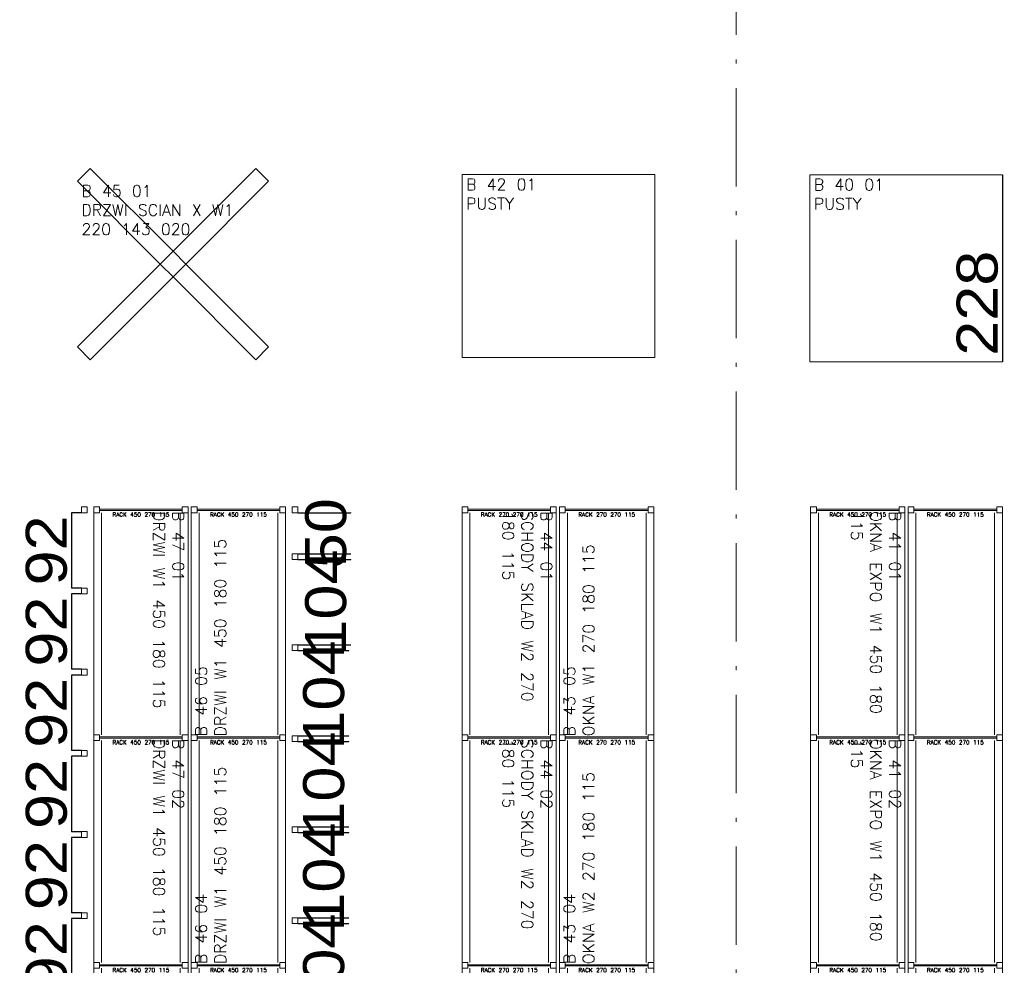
# Model space of a CAD drawing. Extents: x 153948 to 285449, y -89387 to -60195.
# Tile 40 of 108: x 255086 to 256287, y -79859 to -78706. Entities that reach past the tile are written whole.
import ezdxf

# ---------------------------------------------------------------- set-up
doc = ezdxf.new("R2010")
doc.units = 0
doc.header["$LTSCALE"] = 100
doc.header["$MEASUREMENT"] = 0
doc.header["$PDMODE"] = 1
doc.linetypes.add('ACAD_ISO10W100', pattern=[18.5, 12, -3, 0.5, -3])
doc.layers.get('0').update_dxf_attribs({"linetype": 'CONTINUOUS'})
doc.layers.get('DEFPOINTS').update_dxf_attribs({"linetype": 'CONTINUOUS'})
doc.layers.add('G DRZWI 220', color=5, linetype='CONTINUOUS')
doc.layers.add('RS Minimasa VBA', color=7, linetype='CONTINUOUS')
for name, color, linetype, lineweight in [('OSIE', 8, 'ACAD_ISO10W100', 15), ('R450', 1, 'CONTINUOUS', 13), ('RAK 140', 7, 'CONTINUOUS', 13), ('RS REGAŁY', 7, 'CONTINUOUS', 13)]:
    doc.layers.add(name, color=color, linetype=linetype, lineweight=lineweight)
doc.styles.add('arial', font='arial.ttf', dxfattribs={"width": 1.1})
doc.styles.get("Standard").update_dxf_attribs({"font": 'txt.shx'})
doc.dimstyles.new('srodek', dxfattribs={"dimscale": 100, "dimtxt": 0.5, "dimasz": 0.002, "dimexe": 0, "dimexo": 0, "dimgap": 0.05, "dimtad": 1, "dimjust": 2, "dimrnd": 0.5, "dimzin": 12, "dimtxsty": 'arial', "dimblk": 'ARCHTICK', "dimcen": 0.002, "dimclrt": 7, "dimazin": 0, "dimtfac": 1, "dimtix": 1, "dimtofl": 0, "dimtmove": 2, "dimatfit": 3, "dimldrblk": 'DOT', "dimfxl": 1, "dimtolj": 1, "dimtzin": 0, "dimarcsym": 0})

# ---------------------------------------------------------------- blocks, each defined once
blk = doc.blocks.new('_ARCHTICK')
at = {"color": 0, "linetype": 'ByBlock', "const_width": 0.15}
blk.add_lwpolyline([(-0.5, -0.5), (0.5, 0.5)], dxfattribs=at)
blk = doc.blocks.new('*D765')
at = {"layer": 'DEFPOINTS', "color": 0, "transparency": 16777216}
for p in [(256285.1, -78895.4), (256285.1, -79123.4), (256285.1, -79123.4)]:
    blk.add_point(p, dxfattribs=at)
at = {"layer": 'RAK 140', "color": 0, "lineweight": -2, "transparency": 16777216}
blk.add_line((256285.1, -78895.4), (256285.1, -79123.4), dxfattribs=at)
at = {"layer": 'RAK 140', "color": 0, "lineweight": -2, "transparency": 16777216, "xscale": 0.2, "yscale": 0.2, "zscale": 0.2}
for p, rotation in [((256285.1, -78895.4), 90), ((256285.1, -79123.4), 270)]:
    blk.add_blockref('_ARCHTICK', p, dxfattribs=dict(at, rotation=rotation))
at = {"layer": 'RAK 140', "color": 7, "transparency": 16777216, "insert": (256254.6, -79051.9), "char_height": 50, "attachment_point": 5, "rotation": 90, "style": 'arial'}
blk.add_mtext('\\A1;228', dxfattribs=at)
blk = doc.blocks.new('_Dot')
at = {"color": 0, "linetype": 'ByBlock', "lineweight": -2}
blk.add_line((-0.5, 0), (-1, 0), dxfattribs=at)
at = {"color": 0, "linetype": 'ByBlock', "const_width": 0.5}
blk.add_lwpolyline([(-0.25, 0, 1), (0.25, 0, 1)], format="xyb", close=True, dxfattribs=at)
blk = doc.blocks.new('*D727')
at = {"layer": 'DEFPOINTS', "color": 0, "transparency": 16777216}
for p in [(255161.7, -79802.4), (255149.7, -79894.4), (255161.7, -79894.4)]:
    blk.add_point(p, dxfattribs=at)
at = {"layer": 'R450', "color": 0, "lineweight": -2, "transparency": 16777216}
for p, q in [((255161.7, -79802.4), (255149.7, -79802.4)), ((255149.7, -79802.4), (255149.7, -79894.4)), ((255161.7, -79894.4), (255149.7, -79894.4))]:
    blk.add_line(p, q, dxfattribs=at)
at = {"layer": 'R450', "color": 0, "lineweight": -2, "transparency": 16777216, "xscale": 0.2, "yscale": 0.2, "zscale": 0.2}
for p, rotation in [((255149.7, -79802.4), 90), ((255149.7, -79894.4), 270)]:
    blk.add_blockref('_ARCHTICK', p, dxfattribs=dict(at, rotation=rotation))
at = {"layer": 'R450', "color": 7, "transparency": 16777216, "insert": (255119.1, -79848.4), "char_height": 50, "attachment_point": 5, "rotation": 90, "style": 'arial'}
blk.add_mtext('\\A1;92', dxfattribs=at)
blk = doc.blocks.new('*D728')
at = {"layer": 'DEFPOINTS', "color": 0, "transparency": 16777216}
for p in [(255161.7, -79703.4), (255149.7, -79795.4), (255161.7, -79795.4)]:
    blk.add_point(p, dxfattribs=at)
at = {"layer": 'R450', "color": 0, "lineweight": -2, "transparency": 16777216}
for p, q in [((255161.7, -79703.4), (255149.7, -79703.4)), ((255149.7, -79703.4), (255149.7, -79795.4)), ((255161.7, -79795.4), (255149.7, -79795.4))]:
    blk.add_line(p, q, dxfattribs=at)
at = {"layer": 'R450', "color": 0, "lineweight": -2, "transparency": 16777216, "xscale": 0.2, "yscale": 0.2, "zscale": 0.2}
for p, rotation in [((255149.7, -79703.4), 90), ((255149.7, -79795.4), 270)]:
    blk.add_blockref('_ARCHTICK', p, dxfattribs=dict(at, rotation=rotation))
at = {"layer": 'R450', "color": 7, "transparency": 16777216, "insert": (255119.1, -79749.4), "char_height": 50, "attachment_point": 5, "rotation": 90, "style": 'arial'}
blk.add_mtext('\\A1;92', dxfattribs=at)
blk = doc.blocks.new('*D729')
at = {"layer": 'DEFPOINTS', "color": 0, "transparency": 16777216}
for p in [(255161.7, -79604.4), (255149.7, -79696.4), (255161.7, -79696.4)]:
    blk.add_point(p, dxfattribs=at)
at = {"layer": 'R450', "color": 0, "lineweight": -2, "transparency": 16777216}
for p, q in [((255161.7, -79604.4), (255149.7, -79604.4)), ((255149.7, -79604.4), (255149.7, -79696.4)), ((255161.7, -79696.4), (255149.7, -79696.4))]:
    blk.add_line(p, q, dxfattribs=at)
at = {"layer": 'R450', "color": 0, "lineweight": -2, "transparency": 16777216, "xscale": 0.2, "yscale": 0.2, "zscale": 0.2}
for p, rotation in [((255149.7, -79604.4), 90), ((255149.7, -79696.4), 270)]:
    blk.add_blockref('_ARCHTICK', p, dxfattribs=dict(at, rotation=rotation))
at = {"layer": 'R450', "color": 7, "transparency": 16777216, "insert": (255119.1, -79650.4), "char_height": 50, "attachment_point": 5, "rotation": 90, "style": 'arial'}
blk.add_mtext('\\A1;92', dxfattribs=at)
blk = doc.blocks.new('*D730')
at = {"layer": 'DEFPOINTS', "color": 0, "transparency": 16777216}
for p in [(255161.7, -79505.4), (255149.7, -79597.4), (255161.7, -79597.4)]:
    blk.add_point(p, dxfattribs=at)
at = {"layer": 'R450', "color": 0, "lineweight": -2, "transparency": 16777216}
for p, q in [((255161.7, -79505.4), (255149.7, -79505.4)), ((255149.7, -79505.4), (255149.7, -79597.4)), ((255161.7, -79597.4), (255149.7, -79597.4))]:
    blk.add_line(p, q, dxfattribs=at)
at = {"layer": 'R450', "color": 0, "lineweight": -2, "transparency": 16777216, "xscale": 0.2, "yscale": 0.2, "zscale": 0.2}
for p, rotation in [((255149.7, -79505.4), 90), ((255149.7, -79597.4), 270)]:
    blk.add_blockref('_ARCHTICK', p, dxfattribs=dict(at, rotation=rotation))
at = {"layer": 'R450', "color": 7, "transparency": 16777216, "insert": (255119.1, -79551.4), "char_height": 50, "attachment_point": 5, "rotation": 90, "style": 'arial'}
blk.add_mtext('\\A1;92', dxfattribs=at)
blk = doc.blocks.new('*D731')
at = {"layer": 'DEFPOINTS', "color": 0, "transparency": 16777216}
for p in [(255161.7, -79406.4), (255149.7, -79498.4), (255161.7, -79498.4)]:
    blk.add_point(p, dxfattribs=at)
at = {"layer": 'R450', "color": 0, "lineweight": -2, "transparency": 16777216}
for p, q in [((255161.7, -79406.4), (255149.7, -79406.4)), ((255149.7, -79406.4), (255149.7, -79498.4)), ((255161.7, -79498.4), (255149.7, -79498.4))]:
    blk.add_line(p, q, dxfattribs=at)
at = {"layer": 'R450', "color": 0, "lineweight": -2, "transparency": 16777216, "xscale": 0.2, "yscale": 0.2, "zscale": 0.2}
for p, rotation in [((255149.7, -79406.4), 90), ((255149.7, -79498.4), 270)]:
    blk.add_blockref('_ARCHTICK', p, dxfattribs=dict(at, rotation=rotation))
at = {"layer": 'R450', "color": 7, "transparency": 16777216, "insert": (255119.1, -79452.4), "char_height": 50, "attachment_point": 5, "rotation": 90, "style": 'arial'}
blk.add_mtext('\\A1;92', dxfattribs=at)
blk = doc.blocks.new('*D732')
at = {"layer": 'DEFPOINTS', "color": 0, "transparency": 16777216}
for p in [(255161.7, -79307.4), (255149.7, -79399.4), (255161.7, -79399.4)]:
    blk.add_point(p, dxfattribs=at)
at = {"layer": 'R450', "color": 0, "lineweight": -2, "transparency": 16777216}
for p, q in [((255161.7, -79307.4), (255149.7, -79307.4)), ((255149.7, -79307.4), (255149.7, -79399.4)), ((255161.7, -79399.4), (255149.7, -79399.4))]:
    blk.add_line(p, q, dxfattribs=at)
at = {"layer": 'R450', "color": 0, "lineweight": -2, "transparency": 16777216, "xscale": 0.2, "yscale": 0.2, "zscale": 0.2}
for p, rotation in [((255149.7, -79307.4), 90), ((255149.7, -79399.4), 270)]:
    blk.add_blockref('_ARCHTICK', p, dxfattribs=dict(at, rotation=rotation))
at = {"layer": 'R450', "color": 7, "transparency": 16777216, "insert": (255119.1, -79353.4), "char_height": 50, "attachment_point": 5, "rotation": 90, "style": 'arial'}
blk.add_mtext('\\A1;92', dxfattribs=at)
blk = doc.blocks.new('*D797')
at = {"layer": 'DEFPOINTS', "color": 0, "transparency": 16777216}
for p in [(255425.7, -79364.4), (255425.7, -79468.4), (255490.4, -79468.4)]:
    blk.add_point(p, dxfattribs=at)
at = {"layer": 'R450', "color": 0, "lineweight": -2, "transparency": 16777216}
for p, q in [((255425.7, -79364.4), (255490.4, -79364.4)), ((255490.4, -79364.4), (255490.4, -79364.2)), ((255425.7, -79468.4), (255490.4, -79468.4)), ((255490.4, -79468.4), (255490.4, -79468.6))]:
    blk.add_line(p, q, dxfattribs=at)
at = {"layer": 'R450', "color": 0, "lineweight": -2, "transparency": 16777216, "xscale": 0.2, "yscale": 0.2, "zscale": 0.2}
for p, rotation in [((255490.4, -79364.4), 270), ((255490.4, -79468.4), 90)]:
    blk.add_blockref('_ARCHTICK', p, dxfattribs=dict(at, rotation=rotation))
at = {"layer": 'R450', "color": 7, "transparency": 16777216, "insert": (255459.9, -79416.4), "char_height": 50, "attachment_point": 5, "rotation": 90, "style": 'arial'}
blk.add_mtext('\\A1;104', dxfattribs=at)
blk = doc.blocks.new('*D798')
at = {"layer": 'DEFPOINTS', "color": 0, "transparency": 16777216}
for p in [(255425.7, -79475.4), (255425.7, -79579.4), (255487.9, -79579.4)]:
    blk.add_point(p, dxfattribs=at)
at = {"layer": 'R450', "color": 0, "lineweight": -2, "transparency": 16777216}
for p, q in [((255425.7, -79475.4), (255487.9, -79475.4)), ((255487.9, -79475.4), (255487.9, -79475.2)), ((255425.7, -79579.4), (255487.9, -79579.4)), ((255487.9, -79579.4), (255487.9, -79579.6))]:
    blk.add_line(p, q, dxfattribs=at)
at = {"layer": 'R450', "color": 0, "lineweight": -2, "transparency": 16777216, "xscale": 0.2, "yscale": 0.2, "zscale": 0.2}
for p, rotation in [((255487.9, -79475.4), 270), ((255487.9, -79579.4), 90)]:
    blk.add_blockref('_ARCHTICK', p, dxfattribs=dict(at, rotation=rotation))
at = {"layer": 'R450', "color": 7, "transparency": 16777216, "insert": (255457.4, -79527.4), "char_height": 50, "attachment_point": 5, "rotation": 90, "style": 'arial'}
blk.add_mtext('\\A1;104', dxfattribs=at)
blk = doc.blocks.new('*D733')
at = {"layer": 'DEFPOINTS', "color": 0, "transparency": 16777216}
for p in [(255425.7, -79586.4), (255425.7, -79690.4), (255487.9, -79690.4)]:
    blk.add_point(p, dxfattribs=at)
at = {"layer": 'R450', "color": 0, "lineweight": -2, "transparency": 16777216}
for p, q in [((255425.7, -79586.4), (255487.9, -79586.4)), ((255487.9, -79586.4), (255487.9, -79586.2)), ((255425.7, -79690.4), (255487.9, -79690.4)), ((255487.9, -79690.4), (255487.9, -79690.6))]:
    blk.add_line(p, q, dxfattribs=at)
at = {"layer": 'R450', "color": 0, "lineweight": -2, "transparency": 16777216, "xscale": 0.2, "yscale": 0.2, "zscale": 0.2}
for p, rotation in [((255487.9, -79586.4), 270), ((255487.9, -79690.4), 90)]:
    blk.add_blockref('_ARCHTICK', p, dxfattribs=dict(at, rotation=rotation))
at = {"layer": 'R450', "color": 7, "transparency": 16777216, "insert": (255457.4, -79638.4), "char_height": 50, "attachment_point": 5, "rotation": 90, "style": 'arial'}
blk.add_mtext('\\A1;104', dxfattribs=at)
blk = doc.blocks.new('*D734')
at = {"layer": 'DEFPOINTS', "color": 0, "transparency": 16777216}
for p in [(255425.7, -79697.4), (255425.7, -79801.4), (255487.9, -79801.4)]:
    blk.add_point(p, dxfattribs=at)
at = {"layer": 'R450', "color": 0, "lineweight": -2, "transparency": 16777216}
for p, q in [((255425.7, -79697.4), (255487.9, -79697.4)), ((255487.9, -79697.4), (255487.9, -79697.2)), ((255425.7, -79801.4), (255487.9, -79801.4)), ((255487.9, -79801.4), (255487.9, -79801.6))]:
    blk.add_line(p, q, dxfattribs=at)
at = {"layer": 'R450', "color": 0, "lineweight": -2, "transparency": 16777216, "xscale": 0.2, "yscale": 0.2, "zscale": 0.2}
for p, rotation in [((255487.9, -79697.4), 270), ((255487.9, -79801.4), 90)]:
    blk.add_blockref('_ARCHTICK', p, dxfattribs=dict(at, rotation=rotation))
at = {"layer": 'R450', "color": 7, "transparency": 16777216, "insert": (255457.4, -79749.4), "char_height": 50, "attachment_point": 5, "rotation": 90, "style": 'arial'}
blk.add_mtext('\\A1;104', dxfattribs=at)
blk = doc.blocks.new('*D735')
at = {"layer": 'DEFPOINTS', "color": 0, "transparency": 16777216}
for p in [(255425.7, -79808.4), (255425.7, -79912.4), (255487.9, -79912.4)]:
    blk.add_point(p, dxfattribs=at)
at = {"layer": 'R450', "color": 0, "lineweight": -2, "transparency": 16777216}
for p, q in [((255425.7, -79808.4), (255487.9, -79808.4)), ((255487.9, -79808.4), (255487.9, -79808.2)), ((255425.7, -79912.4), (255487.9, -79912.4)), ((255487.9, -79912.4), (255487.9, -79912.6))]:
    blk.add_line(p, q, dxfattribs=at)
at = {"layer": 'R450', "color": 0, "lineweight": -2, "transparency": 16777216, "xscale": 0.2, "yscale": 0.2, "zscale": 0.2}
for p, rotation in [((255487.9, -79808.4), 270), ((255487.9, -79912.4), 90)]:
    blk.add_blockref('_ARCHTICK', p, dxfattribs=dict(at, rotation=rotation))
at = {"layer": 'R450', "color": 7, "transparency": 16777216, "insert": (255457.4, -79860.4), "char_height": 50, "attachment_point": 5, "rotation": 90, "style": 'arial'}
blk.add_mtext('\\A1;104', dxfattribs=at)
blk = doc.blocks.new('*D743')
at = {"layer": 'DEFPOINTS', "color": 0, "transparency": 16777216}
for p in [(255425.7, -79307.4), (255425.7, -79357.4), (255490.4, -79357.4)]:
    blk.add_point(p, dxfattribs=at)
at = {"layer": 'R450', "color": 0, "lineweight": -2, "transparency": 16777216}
for p, q in [((255425.7, -79307.4), (255490.4, -79307.4)), ((255490.4, -79307.4), (255490.4, -79307.2)), ((255425.7, -79357.4), (255490.4, -79357.4)), ((255490.4, -79357.4), (255490.4, -79357.6))]:
    blk.add_line(p, q, dxfattribs=at)
at = {"layer": 'R450', "color": 0, "lineweight": -2, "transparency": 16777216, "xscale": 0.2, "yscale": 0.2, "zscale": 0.2}
for p, rotation in [((255490.4, -79307.4), 270), ((255490.4, -79357.4), 90)]:
    blk.add_blockref('_ARCHTICK', p, dxfattribs=dict(at, rotation=rotation))
at = {"layer": 'R450', "color": 7, "transparency": 16777216, "insert": (255459.9, -79332.4), "char_height": 50, "attachment_point": 5, "rotation": 90, "style": 'arial'}
blk.add_mtext('\\A1;50', dxfattribs=at)
blk = doc.blocks.new('RACK 450 270 115')
at = {"color": 1}
for p, q in [((7, 115), (277.8, 115)), ((2.75, 108), (2.75, 7)), ((4.25, 108), (4.25, 7)), ((7, 105.5), (277.8, 105.5)), ((7, 9.5), (277.8, 9.5)), ((7, 0), (277.8, 0))]:
    blk.add_line(p, q, dxfattribs=at)
for points in [[(0, 108), (7, 108), (7, 115), (0, 115)], [(0, 0), (7, 0), (7, 7), (0, 7)]]:
    blk.add_lwpolyline(points, close=True, dxfattribs=at)
at = {"color": 1, "insert": (9.25, 57.5), "char_height": 5, "width": 101, "attachment_point": 5, "rotation": 90}
blk.add_mtext('RACK 450 270 115', dxfattribs=at)
blk = doc.blocks.new('RACK 270 270 115')
at = {"color": 5}
for p, q in [((7, 115), (277.8, 115)), ((2.75, 108), (2.75, 7)), ((4.25, 108), (4.25, 7)), ((7, 105.5), (277.8, 105.5)), ((7, 9.5), (277.8, 9.5)), ((7, 0), (277.8, 0))]:
    blk.add_line(p, q, dxfattribs=at)
for points in [[(0, 108), (7, 108), (7, 115), (0, 115)], [(0, 0), (7, 0), (7, 7), (0, 7)]]:
    blk.add_lwpolyline(points, close=True, dxfattribs=at)
at = {"color": 5, "insert": (9.25, 57.5), "char_height": 5, "width": 101, "attachment_point": 5, "rotation": 90}
blk.add_mtext('RACK 270 270 115', dxfattribs=at)

msp = doc.modelspace()

# ---------------------------------------------------------------- linework, layer by layer
at = {"layer": 'G DRZWI 220', "lineweight": -3}
for points in [[(255273.35, -78988.56), (255257.79, -79004.12), (255156.68, -78903), (255172.23, -78887.45)], [(255273.35, -78988.56), (255257.79, -79004.12), (255156.68, -78903), (255172.23, -78887.45)], [(255374.46, -78887.45), (255390.02, -78903), (255288.9, -79004.12), (255273.35, -78988.56)], [(255374.46, -78887.45), (255390.02, -78903), (255288.9, -79004.12), (255273.35, -78988.56)], [(255172.23, -79120.79), (255156.68, -79105.23), (255257.79, -79004.12), (255273.35, -79019.67)], [(255172.23, -79120.79), (255156.68, -79105.23), (255257.79, -79004.12), (255273.35, -79019.67)], [(255390.02, -79105.23), (255374.46, -79120.79), (255273.35, -79019.67), (255288.9, -79004.12)], [(255390.02, -79105.23), (255374.46, -79120.79), (255273.35, -79019.67), (255288.9, -79004.12)]]:
    msp.add_lwpolyline(points, close=True, dxfattribs=at)
at = {"layer": 'OSIE', "ltscale": 0.1}
msp.add_line((255960.4, -86679.55), (255960.4, -73374.65), dxfattribs=at)
at = {"layer": 'R450'}
for points in [[(255168.68, -79300.37), (255161.68, -79300.37), (255161.68, -79307.37), (255168.68, -79307.37)], [(255425.68, -79300.37), (255418.68, -79300.37), (255418.68, -79307.37), (255425.68, -79307.37)], [(255425.68, -79357.37), (255418.68, -79357.37), (255418.68, -79364.37), (255425.68, -79364.37)], [(255168.68, -79399.37), (255161.68, -79399.37), (255161.68, -79406.37), (255168.68, -79406.37)], [(255425.68, -79468.37), (255418.68, -79468.37), (255418.68, -79475.37), (255425.68, -79475.37)], [(255168.68, -79498.37), (255161.68, -79498.37), (255161.68, -79505.37), (255168.68, -79505.37)], [(255425.68, -79579.37), (255418.68, -79579.37), (255418.68, -79586.37), (255425.68, -79586.37)], [(255168.68, -79597.37), (255161.68, -79597.37), (255161.68, -79604.37), (255168.68, -79604.37)], [(255425.68, -79690.37), (255418.68, -79690.37), (255418.68, -79697.37), (255425.68, -79697.37)], [(255168.68, -79696.37), (255161.68, -79696.37), (255161.68, -79703.37), (255168.68, -79703.37)], [(255168.68, -79795.37), (255161.68, -79795.37), (255161.68, -79802.37), (255168.68, -79802.37)], [(255425.68, -79801.37), (255418.68, -79801.37), (255418.68, -79808.37), (255425.68, -79808.37)]]:
    msp.add_lwpolyline(points, close=True, dxfattribs=at)
at = {"layer": 'RAK 140'}
for points in [[(255625.92, -78895.12), (255860.92, -78895.12), (255860.92, -79118.12), (255625.92, -79118.12)], [(256050.13, -79123.37), (256285.13, -79123.37), (256285.13, -78895.37), (256050.13, -78895.37)]]:
    msp.add_lwpolyline(points, close=True, dxfattribs=at)

# ---------------------------------------------------------------- block references
at = {"layer": 'RS REGAŁY', "rotation": 270}
for name, p in [('RACK 450 270 115', (255176.68, -79300.37)), ('RACK 450 270 115', (255295.68, -79300.37)), ('RACK 270 270 115', (255625.92, -79300.37)), ('RACK 270 270 115', (255744.92, -79300.37)), ('RACK 450 270 115', (256051.13, -79300.37)), ('RACK 450 270 115', (256170.13, -79300.37)), ('RACK 450 270 115', (255176.68, -79578.17)), ('RACK 450 270 115', (255295.68, -79578.17)), ('RACK 270 270 115', (255625.92, -79578.17)), ('RACK 270 270 115', (255744.92, -79578.17)), ('RACK 450 270 115', (256051.13, -79578.17)), ('RACK 450 270 115', (256170.13, -79578.17)), ('RACK 450 270 115', (255176.68, -79855.97)), ('RACK 450 270 115', (255295.68, -79855.97)), ('RACK 270 270 115', (255625.92, -79855.97)), ('RACK 270 270 115', (255744.92, -79855.97)), ('RACK 450 270 115', (256051.13, -79855.97)), ('RACK 450 270 115', (256170.13, -79855.97))]:
    msp.add_blockref(name, p, dxfattribs=at)

# ---------------------------------------------------------------- texts
at = {"layer": 'RS Minimasa VBA', "char_height": 14, "attachment_point": 1}
for s, insert, width in [('B 45 01^M^JDRZWI SCIAN X W1 220 143 020', (255161.68, -78908), 228.3452), ('B 42 01^M^JPUSTY', (255630.92, -78900.12), 230), ('B 40 01^M^JPUSTY', (256055.13, -78900.37), 230)]:
    msp.add_mtext(s, dxfattribs=dict(at, insert=insert, width=width))
at = {"layer": 'RS Minimasa VBA', "char_height": 14, "width": 272.8, "attachment_point": 1}
for s, insert, rotation in [('B 47 01^M^JDRZWI W1 450 180 115', (255286.68, -79305.37), 270), ('B 44 01^M^JSCHODY SKLAD W2 270 180 115', (255735.92, -79305.37), 270), ('B 41 01^M^JOKNA EXPO W1 450 180 115', (256161.13, -79305.37), 270), ('B 46 05^M^JDRZWI W1 450 180 115', (255300.68, -79580.17), 90), ('B 43 05^M^JOKNA W1 270 180 115', (255749.92, -79580.17), 90), ('B 44 02^M^JSCHODY SKLAD W2 270 180 115', (255735.92, -79583.17), 270), ('B 47 02^M^JDRZWI W1 450 180 115', (255286.68, -79583.17), 270), ('B 41 02^M^JOKNA EXPO W1 450 180 115', (256161.13, -79583.17), 270), ('B 46 04^M^JDRZWI W1 450 180 115', (255300.68, -79857.97), 90), ('B 43 04^M^JOKNA W2 270 180 115', (255749.92, -79857.97), 90)]:
    msp.add_mtext(s, dxfattribs=dict(at, insert=insert, rotation=rotation))

# ---------------------------------------------------------------- dimensions: what is measured, and where the dimension line sits
at = {"layer": 'R450'}
for base, p1, p2, picture, middle in [((255490.42, -79357.37), (255425.68, -79307.37), (255425.68, -79357.37), '*D743', (255459.89, -79332.37)), ((255149.66, -79399.37), (255161.68, -79307.37), (255161.68, -79399.37), '*D732', (255119.14, -79353.37)), ((255490.42, -79468.37), (255425.68, -79364.37), (255425.68, -79468.37), '*D797', (255459.89, -79416.37)), ((255149.66, -79498.37), (255161.68, -79406.37), (255161.68, -79498.37), '*D731', (255119.14, -79452.37)), ((255487.93, -79579.37), (255425.68, -79475.37), (255425.68, -79579.37), '*D798', (255457.4, -79527.37)), ((255149.66, -79597.37), (255161.68, -79505.37), (255161.68, -79597.37), '*D730', (255119.14, -79551.37)), ((255487.93, -79690.37), (255425.68, -79586.37), (255425.68, -79690.37), '*D733', (255457.4, -79638.37)), ((255149.66, -79696.37), (255161.68, -79604.37), (255161.68, -79696.37), '*D729', (255119.14, -79650.37)), ((255149.66, -79795.37), (255161.68, -79703.37), (255161.68, -79795.37), '*D728', (255119.14, -79749.37)), ((255487.93, -79801.37), (255425.68, -79697.37), (255425.68, -79801.37), '*D734', (255457.4, -79749.37)), ((255149.66, -79894.37), (255161.68, -79802.37), (255161.68, -79894.37), '*D727', (255119.14, -79848.37)), ((255487.93, -79912.37), (255425.68, -79808.37), (255425.68, -79912.37), '*D735', (255457.4, -79860.37))]:
    dim = msp.add_linear_dim(base=base, p1=p1, p2=p2, angle=90, dimstyle='srodek', override={"dimdec": 0, "dimrnd": 0, "dimtdec": 0, "dimfxl": 24, "dimfxlon": 1}, dxfattribs=at)
    dim.commit()
    dim.dimension.update_dxf_attribs({"geometry": picture, "text_midpoint": middle})
at = {"layer": 'RAK 140'}
dim = msp.add_linear_dim(base=(256285.13, -79123.37), p1=(256285.13, -78895.37), p2=(256285.13, -79123.37), angle=90, dimstyle='srodek', override={"dimdec": 0, "dimrnd": 0, "dimtdec": 0, "dimfxl": 24, "dimfxlon": 1}, dxfattribs=at)
dim.commit()
dim.dimension.update_dxf_attribs({"geometry": '*D765', "text_midpoint": (256254.6, -79051.89)})

doc.saveas('drawing.dxf')
